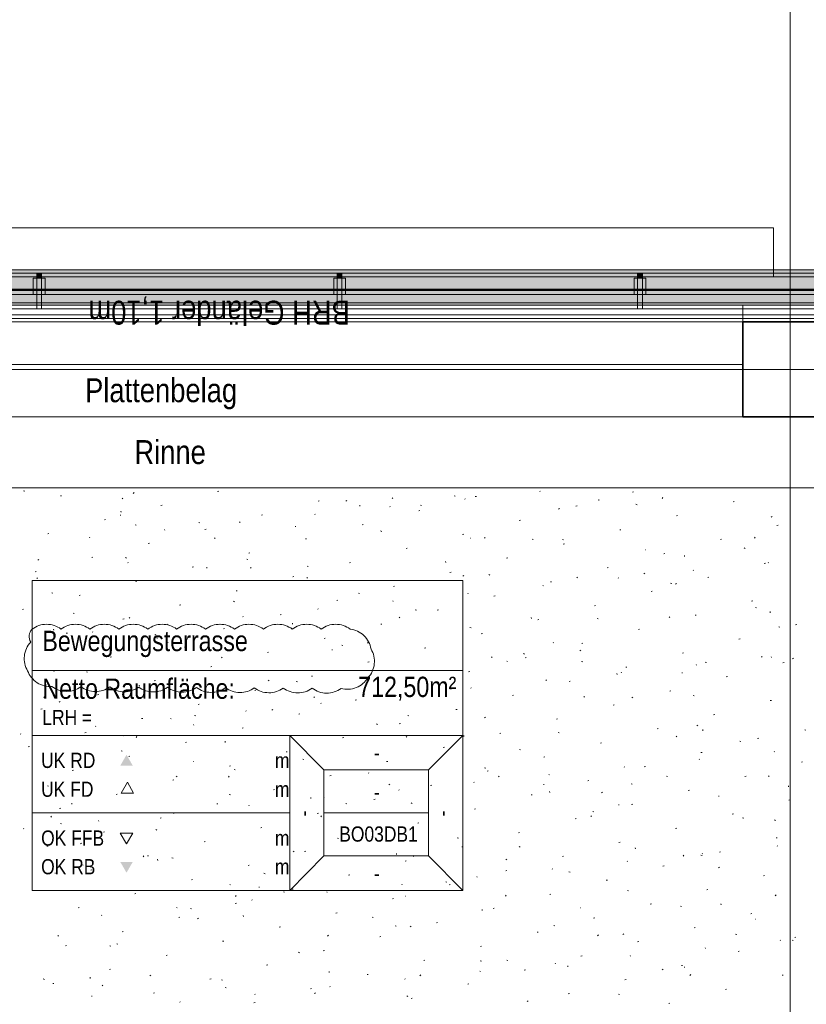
# Model space of a CAD drawing. Extents: x -743 to 300, y 62 to 1112.
# Tile 109 of 179: x -522 to -455, y 946 to 1029. Entities that reach past the tile are written whole.
import ezdxf
from ezdxf.lldxf.tags import DXFTag

# ---------------------------------------------------------------- set-up
doc = ezdxf.new("R2010")
doc.units = 0
doc.layers.get('0').update_dxf_attribs({"lineweight": 13})
for name, color, linetype, lineweight, true_color in [('30 -33 Aussenwände- 3 Aussenstützen', 7, 'Continuous', 50, 0x0000dd), ('30 -33 Aussenwände- 7 Fassade_ Elemente', 7, 'Continuous', 9, 0x00aacc), ('30 -34 Innenwände- 6 Elemente', 7, 'Continuous', 9, 0xff6633), ('30 -35 Decken- 1 Konstruktion-Träger- Stahlbeton', 7, 'Continuous', 13, 0x33aa00), ('30 -36 Dächer- 3 Dachbeläge', 7, 'Continuous', 15, 0x9999ff), ('30 -36 Dächer- 4 Dachbekleidungen', 7, 'Continuous', 9, 0xccccff), ('60- 61 allgemeine Ausstattung- 4 Terrassen', 9, 'Continuous', 9, 0x808080), ('70 -72 Beschriftung- 1 Beschriftung allgemein', 7, 'Continuous', 9, 0xff6633), ('70 -75 Raumstempel- 1 Raumstempel-A06CPV7IL0', 1, 'Continuous', 50, 0xff0000), ('70 -77 Revision- 2 Wolken', 7, 'Continuous', 18, 0x944cff)]:
    doc.layers.add(name, color=color, linetype=linetype, lineweight=lineweight, true_color=true_color)
doc.layers.add('40 -41 Abwasser_Wasser_Gas- 2 Wasser-1', color=7, linetype='Continuous', lineweight=15)
doc.layers.add('70 -71 Achsen- 1 Gebäudeachsen', color=7, linetype='STRICHPUNKT2-A06CPV7LL0', lineweight=18)
doc.styles.get("Standard").update_dxf_attribs({"font": 'ARIALN.TTF'})
tags = doc.linetypes.add('grob-A06CPV7GL0', pattern=[14, 3, -8, 3]).pattern_tags.tags
tags[8:9] = [DXFTag(74, 4), DXFTag(75, 0), DXFTag(340, '0'), DXFTag(46, 0.0), DXFTag(50, 0.0), DXFTag(44, 0.0), DXFTag(45, 0.0)]
tags[6:7] = [DXFTag(74, 4), DXFTag(75, 0), DXFTag(340, '0'), DXFTag(46, 0.0), DXFTag(50, 0.0), DXFTag(44, 0.0), DXFTag(45, 0.0)]
tags[4:5] = [DXFTag(74, 4), DXFTag(75, 0), DXFTag(340, '0'), DXFTag(46, 0.0), DXFTag(50, 0.0), DXFTag(44, 0.0), DXFTag(45, 0.0)]
tags = doc.linetypes.add('STRICHPUNKT2-A06CPV7LL0', pattern=[12.7, 6.35, -3.175, 0, -3.175]).pattern_tags.tags
tags[10:11] = [DXFTag(74, 4), DXFTag(75, 0), DXFTag(340, '0'), DXFTag(46, 0.0), DXFTag(50, 0.0), DXFTag(44, 0.0), DXFTag(45, 0.0)]
tags[8:9] = [DXFTag(74, 4), DXFTag(75, 0), DXFTag(340, '0'), DXFTag(46, 0.0), DXFTag(50, 0.0), DXFTag(44, 0.0), DXFTag(45, 0.0)]
tags[6:7] = [DXFTag(74, 4), DXFTag(75, 0), DXFTag(340, '0'), DXFTag(46, 0.0), DXFTag(50, 0.0), DXFTag(44, 0.0), DXFTag(45, 0.0)]
tags[4:5] = [DXFTag(74, 4), DXFTag(75, 0), DXFTag(340, '0'), DXFTag(46, 0.0), DXFTag(50, 0.0), DXFTag(44, 0.0), DXFTag(45, 0.0)]

# ---------------------------------------------------------------- blocks, each defined once
blk = doc.blocks.new('Referenz-A06CPV7ML0')
at = {"layer": '30 -33 Aussenwände- 3 Aussenstützen', "color": 0, "linetype": 'Continuous', "lineweight": 35, "ltscale": 0.35}
for p, q in [((-452.852, 1003.912), (-460.852, 1003.912)), ((-460.852, 1003.912), (-460.852, 995.912)), ((-460.852, 995.912), (-452.852, 995.912))]:
    blk.add_line(p, q, dxfattribs=at)
at = {"layer": '30 -33 Aussenwände- 3 Aussenstützen', "color": 0, "lineweight": 9}
for p, q in [((-456.852, 1000.912), (-456.852, 998.912)), ((-457.852, 999.912), (-455.852, 999.912))]:
    blk.add_line(p, q, dxfattribs=at)
at = {"layer": '30 -33 Aussenwände- 7 Fassade_ Elemente', "color": 0, "linetype": 'Continuous', "ltscale": 0.13}
for p, q in [((-458.252, 1011.852), (-607.452, 1011.852)), ((-607.452, 1011.852), (-458.252, 1011.852)), ((-458.252, 1007.712), (-458.252, 1011.852)), ((-458.252, 1011.852), (-458.252, 1008.312)), ((-458.252, 1008.312), (-607.452, 1008.312)), ((-601.052, 1007.712), (76.456, 1007.712)), ((-600.472, 1007.712), (-458.252, 1007.712))]:
    blk.add_line(p, q, dxfattribs=at)
at = {"layer": '30 -34 Innenwände- 6 Elemente', "color": 0, "linetype": 'Continuous', "ltscale": 0.13}
for p, q in [((76.456, 1007.712), (-601.052, 1007.712)), ((-601.052, 1005.512), (76.456, 1005.512)), ((76.456, 1004.512), (-601.052, 1004.512)), ((-601.052, 1003.912), (76.456, 1003.912))]:
    blk.add_line(p, q, dxfattribs=at)
at = {"layer": '30 -35 Decken- 1 Konstruktion-Träger- Stahlbeton', "color": 0, "linetype": 'grob-A06CPV7GL0', "lineweight": -2, "ltscale": 0.13}
for p, q in [((-604.852, 1003.912), (-460.852, 1003.912)), ((-604.852, 1000.312), (-460.852, 1000.312))]:
    blk.add_line(p, q, dxfattribs=at)
at = {"layer": '30 -35 Decken- 1 Konstruktion-Träger- Stahlbeton', "color": 0, "lineweight": 35}
blk.add_line((-460.852, 1003.912), (-460.852, 1000.312), dxfattribs=at)
at = {"layer": '30 -36 Dächer- 3 Dachbeläge', "color": 0, "linetype": 'Continuous', "ltscale": 0.15}
for p, q in [((76.456, 1008.312), (-600.452, 1008.312)), ((-600.452, 1005.312), (76.456, 1005.312))]:
    blk.add_line(p, q, dxfattribs=at)
at = {"layer": '30 -36 Dächer- 3 Dachbeläge', "color": 0, "lineweight": 9}
for p, q in [((-520.385, 1007.612), (-520.385, 1008.012)), ((-519.985, 1007.612), (-520.385, 1007.612)), ((-519.985, 1008.012), (-519.985, 1007.612)), ((-495.052, 1007.612), (-495.052, 1008.012)), ((-494.652, 1007.612), (-495.052, 1007.612)), ((-494.652, 1008.012), (-494.652, 1007.612)), ((-469.719, 1007.612), (-469.719, 1008.012)), ((-469.319, 1007.612), (-469.719, 1007.612)), ((-469.319, 1008.012), (-469.319, 1007.612))]:
    blk.add_line(p, q, dxfattribs=at)
at = {"layer": '30 -36 Dächer- 3 Dachbeläge', "color": 0, "lineweight": 0}
for points in [[(-600.452, 1005.312), (-600.452, 1008.312), (76.456, 1006.984)], [(76.456, 1006.984), (-600.452, 1008.312), (76.456, 1008.312)], [(-520.385, 1007.612), (-519.985, 1007.612), (-520.385, 1008.012)], [(-520.385, 1008.012), (-519.985, 1007.612), (-519.985, 1008.012)], [(-495.052, 1007.612), (-494.652, 1007.612), (-495.052, 1008.012)], [(-495.052, 1008.012), (-494.652, 1007.612), (-494.652, 1008.012)], [(-469.719, 1007.612), (-469.319, 1007.612), (-469.719, 1008.012)], [(-469.719, 1008.012), (-469.319, 1007.612), (-469.319, 1008.012)], [(-600.452, 1005.312), (76.456, 1006.984), (76.456, 1005.312)]]:
    blk.add_solid(points, dxfattribs=at)
at = {"layer": '30 -36 Dächer- 4 Dachbekleidungen', "color": 0, "linetype": 'Continuous', "ltscale": 0.13}
for p, q in [((76.456, 1008.012), (-600.452, 1008.012)), ((-520.685, 1006.212), (-520.685, 1007.612)), ((-520.685, 1007.612), (-520.385, 1007.612)), ((-519.985, 1007.612), (-520.385, 1007.612)), ((-520.385, 1007.612), (-520.385, 1006.212)), ((-519.985, 1006.212), (-519.985, 1007.612)), ((-519.685, 1007.612), (-519.985, 1007.612)), ((-519.685, 1006.212), (-519.685, 1007.612)), ((-495.352, 1006.212), (-495.352, 1007.612)), ((-495.352, 1007.612), (-495.052, 1007.612)), ((-494.652, 1007.612), (-495.052, 1007.612)), ((-495.052, 1007.612), (-495.052, 1006.212)), ((-494.652, 1006.212), (-494.652, 1007.612)), ((-494.352, 1007.612), (-494.652, 1007.612)), ((-494.352, 1006.212), (-494.352, 1007.612)), ((-470.019, 1006.212), (-470.019, 1007.612)), ((-470.019, 1007.612), (-469.719, 1007.612)), ((-469.319, 1007.612), (-469.719, 1007.612)), ((-469.719, 1007.612), (-469.719, 1006.212)), ((-469.319, 1006.212), (-469.319, 1007.612)), ((-469.019, 1007.612), (-469.319, 1007.612)), ((-469.019, 1006.212), (-469.019, 1007.612)), ((-600.452, 1006.212), (76.456, 1006.212)), ((-520.385, 1005.012), (-520.385, 1006.212)), ((-519.985, 1006.212), (-519.985, 1005.012)), ((-495.052, 1005.012), (-495.052, 1006.212)), ((-494.652, 1006.212), (-494.652, 1005.012)), ((-469.719, 1005.012), (-469.719, 1006.212)), ((-469.319, 1006.212), (-469.319, 1005.012)), ((76.456, 1005.012), (-600.452, 1005.012)), ((-519.985, 1005.012), (-520.385, 1005.012)), ((-494.652, 1005.012), (-495.052, 1005.012)), ((-469.319, 1005.012), (-469.719, 1005.012)), ((-600.452, 1004.212), (76.456, 1004.212))]:
    blk.add_line(p, q, dxfattribs=at)
at = {"layer": '40 -41 Abwasser_Wasser_Gas- 2 Wasser-1', "color": 0, "linetype": 'Continuous', "lineweight": 9, "ltscale": 0.13}
for p, q in [((-596.912, 995.912), (76.456, 995.912)), ((76.456, 989.912), (-596.912, 989.912))]:
    blk.add_line(p, q, dxfattribs=at)
at = {"layer": '60- 61 allgemeine Ausstattung- 4 Terrassen', "color": 0, "linetype": 'grob-A06CPV7GL0', "lineweight": 50, "ltscale": 0.5}
blk.add_line((-601.052, 1006.612), (76.456, 1006.612), dxfattribs=at)
at = {"layer": '60- 61 allgemeine Ausstattung- 4 Terrassen', "color": 0}
for p, q in [((-460.852, 1005.312), (-601.052, 1005.312)), ((-460.852, 995.912), (-460.852, 1005.312)), ((-596.912, 995.912), (-460.852, 995.912)), ((-521.507, 989.666), (-521.413, 989.637)), ((-518.401, 989.233), (-518.305, 989.257)), ((-513.126, 989.052), (-513.198, 988.985)), ((-512.17, 989.514), (-512.251, 989.457)), ((-505.144, 989.613), (-505.049, 989.636)), ((-490.355, 989.076), (-490.427, 989.009)), ((-485.188, 989.256), (-485.096, 989.219)), ((-484.257, 988.957), (-484.29, 988.994)), ((-483.407, 989.18), (-483.312, 989.204)), ((-477.926, 989.607), (-477.959, 989.643)), ((-472.993, 988.854), (-473.002, 988.942)), ((-470.151, 989.559), (-470.056, 989.583)), ((-467.584, 989.1), (-467.656, 989.033)), ((-509.92, 988.422), (-509.824, 988.446)), ((-496.663, 988.801), (-496.568, 988.825)), ((-494.238, 988.846), (-494.319, 988.789)), ((-493.137, 988.363), (-493.146, 988.451)), ((-490.588, 988.308), (-490.621, 988.344)), ((-488.028, 988.466), (-487.934, 988.438)), ((-476.307, 988.177), (-476.387, 988.121)), ((-474.926, 988.369), (-474.831, 988.393)), ((-469.858, 988.538), (-469.767, 988.501)), ((-461.67, 988.748), (-461.575, 988.772)), ((-513.352, 987.628), (-513.308, 987.625)), ((-513.281, 987.873), (-513.291, 987.961)), ((-501.438, 987.611), (-501.343, 987.634)), ((-496.92, 987.659), (-496.953, 987.695)), ((-488.182, 987.99), (-488.087, 988.014)), ((-466.445, 987.557), (-466.35, 987.581)), ((-458.375, 987.509), (-458.455, 987.453)), ((-514.695, 987.231), (-514.599, 987.255)), ((-512.094, 986.788), (-512, 986.76)), ((-506.721, 987.005), (-506.63, 986.969)), ((-506.214, 986.42), (-506.118, 986.444)), ((-503.251, 987.009), (-503.284, 987.046)), ((-498.588, 986.654), (-498.544, 986.651)), ((-492.957, 986.799), (-492.862, 986.823)), ((-479.701, 987.178), (-479.606, 987.202)), ((-457.964, 986.746), (-457.869, 986.77)), ((-519.47, 986.041), (-519.374, 986.065)), ((-515.913, 985.71), (-515.946, 985.747)), ((-509.582, 986.36), (-509.615, 986.396)), ((-505.34, 985.708), (-505.412, 985.641)), ((-497.732, 985.609), (-497.637, 985.632)), ((-491.391, 986.287), (-491.3, 986.25)), ((-484.476, 985.988), (-484.381, 986.012)), ((-483.825, 985.68), (-483.78, 985.677)), ((-482.569, 985.732), (-482.641, 985.665)), ((-471.22, 986.367), (-471.125, 986.391)), ((-459.797, 985.756), (-459.869, 985.689)), ((-510.989, 985.229), (-510.893, 985.253)), ((-489.251, 984.797), (-489.156, 984.821)), ((-478.616, 985.589), (-478.521, 985.56)), ((-476.062, 985.569), (-475.971, 985.532)), ((-475.995, 985.176), (-475.9, 985.2)), ((-462.739, 985.555), (-462.644, 985.579)), ((-460.732, 984.85), (-460.641, 984.814)), ((-515.764, 984.039), (-515.668, 984.063)), ((-512.925, 984.037), (-512.833, 984)), ((-502.508, 984.418), (-502.412, 984.442)), ((-480.77, 983.986), (-480.675, 984.01)), ((-469.061, 984.706), (-469.017, 984.703)), ((-467.514, 984.365), (-467.419, 984.389)), ((-465.764, 984.123), (-465.773, 984.211)), ((-520.233, 983.869), (-520.313, 983.812)), ((-512.706, 983.638), (-512.69, 983.597)), ((-507.283, 983.227), (-507.187, 983.251)), ((-506.052, 983.142), (-506.061, 983.23)), ((-502.682, 983.911), (-502.588, 983.882)), ((-502.301, 983.2), (-502.381, 983.144)), ((-497.595, 983.318), (-497.504, 983.281)), ((-494.026, 983.607), (-493.931, 983.63)), ((-485.908, 983.632), (-485.917, 983.721)), ((-472.289, 983.174), (-472.194, 983.198)), ((-459.033, 983.553), (-458.938, 983.577)), ((-458.678, 983.591), (-458.711, 983.627)), ((-520.539, 982.848), (-520.443, 982.872)), ((-520.325, 982.339), (-520.397, 982.272)), ((-498.802, 982.416), (-498.706, 982.44)), ((-497.553, 982.364), (-497.625, 982.297)), ((-485.545, 982.795), (-485.45, 982.819)), ((-484.369, 982.532), (-484.45, 982.475)), ((-482.266, 982.6), (-482.174, 982.563)), ((-474.782, 982.388), (-474.854, 982.321)), ((-471.34, 982.292), (-471.373, 982.329)), ((-469.203, 982.711), (-469.109, 982.682)), ((-465.009, 982.942), (-465.042, 982.978)), ((-463.808, 982.363), (-463.713, 982.387)), ((-512.058, 982.037), (-511.962, 982.061)), ((-490.32, 981.605), (-490.225, 981.628)), ((-477.671, 981.643), (-477.704, 981.679)), ((-477.064, 981.984), (-476.969, 982.008)), ((-466.936, 981.882), (-466.845, 981.845)), ((-466.437, 981.864), (-466.518, 981.807)), ((-519.128, 981.068), (-519.037, 981.031)), ((-516.833, 980.846), (-516.737, 980.87)), ((-503.577, 981.226), (-503.481, 981.249)), ((-493.27, 981.033), (-493.175, 981.004)), ((-484.002, 980.993), (-484.035, 981.03)), ((-481.839, 980.793), (-481.744, 980.817)), ((-468.583, 981.172), (-468.488, 981.196)), ((-508.352, 980.035), (-508.256, 980.059)), ((-503.799, 980.35), (-503.708, 980.313)), ((-495.096, 980.414), (-495, 980.438)), ((-490.334, 980.344), (-490.367, 980.381)), ((-473.358, 979.982), (-473.263, 980.006)), ((-460.102, 980.361), (-460.007, 980.385)), ((-459.791, 979.833), (-459.697, 979.805)), ((-521.608, 979.656), (-521.512, 979.68)), ((-517.336, 979.355), (-517.242, 979.326)), ((-512.538, 978.995), (-512.61, 978.928)), ((-502.996, 979.045), (-503.029, 979.082)), ((-499.871, 979.224), (-499.775, 979.247)), ((-496.665, 979.695), (-496.698, 979.731)), ((-489.767, 979.019), (-489.839, 978.952)), ((-488.469, 979.631), (-488.378, 979.594)), ((-486.614, 979.603), (-486.519, 979.626)), ((-478.679, 978.902), (-478.688, 978.99)), ((-466.996, 979.044), (-467.068, 978.977)), ((-464.877, 979.17), (-464.782, 979.194)), ((-458.535, 979.392), (-458.544, 979.48)), ((-513.127, 978.844), (-513.031, 978.868)), ((-509.327, 978.396), (-509.36, 978.433)), ((-498.823, 978.411), (-498.832, 978.499)), ((-491.39, 978.412), (-491.294, 978.436)), ((-483.857, 978.155), (-483.763, 978.126)), ((-478.133, 978.791), (-478.038, 978.815)), ((-473.14, 978.913), (-473.049, 978.876)), ((-457.81, 978.195), (-457.719, 978.158)), ((-456.396, 978.359), (-456.301, 978.383)), ((-518.967, 977.921), (-518.976, 978.009)), ((-517.902, 977.654), (-517.806, 977.678)), ((-515.658, 977.747), (-515.691, 977.783)), ((-510.363, 977.555), (-510.444, 977.498)), ((-510.003, 977.381), (-509.911, 977.344)), ((-504.646, 978.033), (-504.55, 978.057)), ((-482.908, 977.601), (-482.813, 977.624)), ((-469.652, 977.98), (-469.557, 978.004)), ((-510.268, 977.238), (-510.224, 977.235)), ((-509.421, 976.842), (-509.325, 976.866)), ((-507.924, 976.477), (-507.829, 976.448)), ((-496.165, 977.222), (-496.069, 977.245)), ((-494.673, 976.662), (-494.582, 976.626)), ((-492.432, 976.886), (-492.512, 976.83)), ((-476.838, 976.891), (-476.822, 976.85)), ((-474.427, 976.789), (-474.332, 976.813)), ((-461.171, 977.168), (-461.076, 977.192)), ((-514.196, 975.652), (-514.1, 975.676)), ((-504.752, 975.651), (-504.824, 975.584)), ((-500.94, 976.031), (-500.844, 976.055)), ((-495.504, 976.264), (-495.46, 976.261)), ((-487.684, 976.41), (-487.588, 976.434)), ((-481.98, 975.675), (-482.052, 975.608)), ((-479.344, 975.944), (-479.252, 975.907)), ((-474.5, 976.218), (-474.58, 976.162)), ((-465.946, 975.978), (-465.851, 976.002)), ((-459.209, 975.699), (-459.281, 975.632)), ((-458.423, 975.627), (-458.456, 975.664)), ((-505.715, 974.84), (-505.619, 974.864)), ((-492.459, 975.22), (-492.363, 975.243)), ((-480.74, 975.29), (-480.696, 975.287)), ((-479.202, 975.599), (-479.107, 975.622)), ((-474.445, 975.278), (-474.351, 975.249)), ((-470.721, 974.787), (-470.626, 974.811)), ((-464.754, 974.978), (-464.787, 975.014)), ((-464.014, 975.226), (-463.923, 975.189)), ((-457.465, 975.166), (-457.37, 975.19)), ((-456.568, 975.55), (-456.649, 975.493)), ((-518.971, 974.461), (-518.875, 974.485)), ((-516.206, 974.412), (-516.115, 974.375)), ((-497.234, 974.029), (-497.138, 974.053)), ((-483.978, 974.408), (-483.882, 974.432)), ((-471.45, 974.171), (-471.459, 974.259)), ((-471.085, 974.328), (-471.118, 974.365)), ((-465.977, 974.316), (-465.932, 974.313)), ((-462.24, 973.976), (-462.145, 974)), ((-511.738, 973.19), (-511.747, 973.278)), ((-510.49, 973.65), (-510.394, 973.674)), ((-500.877, 973.694), (-500.786, 973.657)), ((-498.511, 973.6), (-498.417, 973.571)), ((-491.594, 973.68), (-491.603, 973.769)), ((-488.753, 973.218), (-488.657, 973.241)), ((-477.417, 973.679), (-477.449, 973.716)), ((-475.496, 973.597), (-475.401, 973.62)), ((-515.265, 972.459), (-515.169, 972.483)), ((-502.009, 972.838), (-501.913, 972.862)), ((-490.079, 972.38), (-490.112, 972.417)), ((-485.547, 972.975), (-485.456, 972.939)), ((-483.748, 973.03), (-483.781, 973.066)), ((-480.272, 972.406), (-480.176, 972.43)), ((-474.194, 972.331), (-474.266, 972.264)), ((-467.015, 972.785), (-466.92, 972.809)), ((-465.032, 972.4), (-464.938, 972.371)), ((-519.737, 972.283), (-519.809, 972.216)), ((-518.426, 971.909), (-518.506, 971.853)), ((-506.784, 971.648), (-506.688, 971.672)), ((-496.965, 972.307), (-497.037, 972.24)), ((-496.41, 971.731), (-496.443, 971.768)), ((-493.528, 972.027), (-493.432, 972.051)), ((-471.79, 971.595), (-471.695, 971.618)), ((-470.218, 972.257), (-470.126, 972.22)), ((-458.534, 971.974), (-458.439, 971.998)), ((-520.04, 971.269), (-519.945, 971.293)), ((-507.081, 970.725), (-506.989, 970.688)), ((-502.741, 971.082), (-502.774, 971.118)), ((-500.494, 971.241), (-500.575, 971.185)), ((-498.303, 970.836), (-498.207, 970.86)), ((-489.099, 970.722), (-489.005, 970.693)), ((-485.047, 971.216), (-484.951, 971.239)), ((-463.309, 970.783), (-463.214, 970.807)), ((-511.559, 970.457), (-511.463, 970.481)), ((-509.072, 970.432), (-509.105, 970.469)), ((-507.176, 969.95), (-507.159, 969.909)), ((-491.751, 970.007), (-491.66, 969.97)), ((-489.822, 970.025), (-489.726, 970.049)), ((-482.562, 970.573), (-482.643, 970.516)), ((-476.566, 970.404), (-476.47, 970.428)), ((-464.631, 969.904), (-464.711, 969.848)), ((-521.735, 969.134), (-521.768, 969.17)), ((-516.334, 969.267), (-516.239, 969.291)), ((-515.404, 969.783), (-515.436, 969.82)), ((-513.165, 969.044), (-513.071, 969.015)), ((-503.078, 969.646), (-502.982, 969.67)), ((-484.365, 968.95), (-484.374, 969.038)), ((-481.341, 969.214), (-481.245, 969.237)), ((-476.421, 969.288), (-476.33, 969.251)), ((-468.084, 969.593), (-467.989, 969.616)), ((-464.221, 969.44), (-464.23, 969.528)), ((-455.62, 969.522), (-455.526, 969.493)), ((-511.95, 968.938), (-512.022, 968.871)), ((-507.853, 968.455), (-507.757, 968.479)), ((-504.509, 968.459), (-504.518, 968.547)), ((-494.597, 968.834), (-494.501, 968.858)), ((-489.179, 968.963), (-489.251, 968.896)), ((-472.86, 968.402), (-472.764, 968.426)), ((-466.407, 968.987), (-466.479, 968.92)), ((-461.092, 968.57), (-461.001, 968.533)), ((-459.603, 968.781), (-459.508, 968.805)), ((-521.109, 968.076), (-521.014, 968.1)), ((-513.284, 967.756), (-513.193, 967.719)), ((-499.372, 967.644), (-499.276, 967.668)), ((-486.116, 968.023), (-486.02, 968.047)), ((-479.686, 967.844), (-479.592, 967.815)), ((-464.378, 967.591), (-464.283, 967.614)), ((-458.168, 967.663), (-458.201, 967.7)), ((-512.628, 967.265), (-512.533, 967.289)), ((-507.183, 966.849), (-507.139, 966.846)), ((-497.955, 967.038), (-497.864, 967.001)), ((-490.891, 966.832), (-490.795, 966.856)), ((-477.635, 967.212), (-477.539, 967.235)), ((-464.499, 967.014), (-464.532, 967.051)), ((-455.897, 966.779), (-455.802, 966.803)), ((-517.403, 966.074), (-517.308, 966.098)), ((-504.147, 966.453), (-504.051, 966.477)), ((-503.753, 966.166), (-503.659, 966.137)), ((-492.42, 965.875), (-492.375, 965.872)), ((-482.625, 966.32), (-482.534, 966.283)), ((-482.41, 966.021), (-482.314, 966.045)), ((-477.162, 965.715), (-477.195, 965.752)), ((-470.831, 966.365), (-470.864, 966.401)), ((-469.154, 966.4), (-469.058, 966.424)), ((-508.922, 965.263), (-508.827, 965.287)), ((-508.557, 965.596), (-508.637, 965.539)), ((-504.164, 965.594), (-504.236, 965.527)), ((-495.666, 965.642), (-495.57, 965.666)), ((-490.625, 964.927), (-490.706, 964.871)), ((-487.185, 964.83), (-487.089, 964.854)), ((-483.493, 965.066), (-483.526, 965.102)), ((-481.392, 965.618), (-481.464, 965.551)), ((-477.656, 964.901), (-477.612, 964.898)), ((-473.929, 965.21), (-473.833, 965.233)), ((-470.274, 964.967), (-470.18, 964.938)), ((-467.296, 965.601), (-467.204, 965.564)), ((-460.672, 965.589), (-460.577, 965.612)), ((-458.621, 965.643), (-458.693, 965.576)), ((-519.488, 964.787), (-519.397, 964.751)), ((-513.697, 964.072), (-513.602, 964.096)), ((-504.159, 964.069), (-504.067, 964.032)), ((-500.441, 964.451), (-500.345, 964.475)), ((-489.824, 964.417), (-489.857, 964.453)), ((-478.704, 964.019), (-478.608, 964.043)), ((-477.136, 964.219), (-477.145, 964.307)), ((-472.693, 964.259), (-472.774, 964.203)), ((-465.448, 964.398), (-465.352, 964.422)), ((-456.992, 964.709), (-457.001, 964.797)), ((-517.424, 963.238), (-517.433, 963.326)), ((-505.216, 963.261), (-505.121, 963.285)), ((-497.28, 963.728), (-497.289, 963.816)), ((-496.155, 963.767), (-496.188, 963.804)), ((-494.34, 963.289), (-494.246, 963.26)), ((-491.96, 963.64), (-491.864, 963.664)), ((-488.829, 963.351), (-488.738, 963.314)), ((-471.308, 963.203), (-471.291, 963.161)), ((-470.223, 963.208), (-470.127, 963.231)), ((-462.892, 963.927), (-462.848, 963.924)), ((-456.966, 963.587), (-456.871, 963.61)), ((-518.472, 962.882), (-518.377, 962.905)), ((-508.818, 962.469), (-508.851, 962.505)), ((-502.486, 963.118), (-502.519, 963.154)), ((-496.735, 962.449), (-496.639, 962.473)), ((-483.479, 962.828), (-483.383, 962.852)), ((-473.499, 962.632), (-473.408, 962.596)), ((-461.742, 962.396), (-461.646, 962.42)), ((-519.148, 962.226), (-519.22, 962.159)), ((-518.407, 961.61), (-518.313, 961.582)), ((-515.149, 961.819), (-515.182, 961.856)), ((-509.991, 962.07), (-509.896, 962.094)), ((-496.377, 962.25), (-496.449, 962.183)), ((-488.254, 961.638), (-488.158, 961.662)), ((-474.998, 962.017), (-474.902, 962.041)), ((-473.606, 962.274), (-473.678, 962.207)), ((-460.861, 962.089), (-460.767, 962.06)), ((-458.17, 961.914), (-458.079, 961.877)), ((-521.48, 961.17), (-521.513, 961.206)), ((-514.766, 960.88), (-514.671, 960.903)), ((-510.362, 961.1), (-510.271, 961.063)), ((-501.51, 961.259), (-501.415, 961.283)), ((-479.773, 960.826), (-479.677, 960.85)), ((-466.517, 961.206), (-466.421, 961.229)), ((-516.619, 959.95), (-516.7, 959.894)), ((-506.285, 960.068), (-506.19, 960.092)), ((-495.033, 960.382), (-494.941, 960.345)), ((-493.029, 960.447), (-492.933, 960.471)), ((-484.928, 960.411), (-484.834, 960.382)), ((-471.292, 960.015), (-471.196, 960.039)), ((-458.036, 960.394), (-457.94, 960.418)), ((-519.541, 959.689), (-519.446, 959.713)), ((-498.687, 959.282), (-498.768, 959.225)), ((-497.804, 959.257), (-497.709, 959.281)), ((-490.051, 958.998), (-490.06, 959.086)), ((-484.548, 959.636), (-484.452, 959.66)), ((-479.703, 959.664), (-479.612, 959.627)), ((-469.907, 959.488), (-469.916, 959.576)), ((-464.245, 959.05), (-464.278, 959.087)), ((-462.811, 959.204), (-462.715, 959.227)), ((-457.914, 959.7), (-457.946, 959.736)), ((-511.362, 958.882), (-511.434, 958.815)), ((-511.06, 958.878), (-510.965, 958.901)), ((-510.195, 958.507), (-510.204, 958.595)), ((-508.994, 958.733), (-508.9, 958.704)), ((-489.323, 958.445), (-489.227, 958.469)), ((-488.591, 958.906), (-488.663, 958.839)), ((-480.756, 958.614), (-480.836, 958.557)), ((-476.067, 958.824), (-475.971, 958.848)), ((-470.576, 958.401), (-470.609, 958.437)), ((-465.819, 958.93), (-465.891, 958.863)), ((-464.374, 958.945), (-464.282, 958.909)), ((-518.863, 957.433), (-518.819, 957.43)), ((-516.566, 958.132), (-516.475, 958.095)), ((-515.835, 957.687), (-515.74, 957.711)), ((-502.579, 958.066), (-502.484, 958.09)), ((-501.236, 957.413), (-501.145, 957.376)), ((-480.842, 957.634), (-480.746, 957.658)), ((-476.907, 957.751), (-476.94, 957.788)), ((-475.515, 957.533), (-475.421, 957.504)), ((-467.586, 958.013), (-467.49, 958.037)), ((-462.824, 957.945), (-462.905, 957.889)), ((-507.354, 956.876), (-507.259, 956.899)), ((-494.098, 957.255), (-494.003, 957.279)), ((-485.907, 956.695), (-485.816, 956.658)), ((-483.238, 957.102), (-483.271, 957.139)), ((-472.361, 956.822), (-472.265, 956.846)), ((-459.105, 957.202), (-459.009, 957.225)), ((-504.099, 956.459), (-504.055, 956.456)), ((-501.645, 956.261), (-501.628, 956.22)), ((-499.582, 955.855), (-499.488, 955.826)), ((-498.873, 956.064), (-498.778, 956.088)), ((-495.901, 955.803), (-495.933, 955.84)), ((-489.569, 956.453), (-489.602, 956.489)), ((-485.617, 956.443), (-485.521, 956.467)), ((-470.577, 955.977), (-470.486, 955.94)), ((-463.88, 956.011), (-463.784, 956.035)), ((-512.129, 955.685), (-512.034, 955.709)), ((-503.648, 954.874), (-503.553, 954.897)), ((-503.575, 955.538), (-503.647, 955.47)), ((-502.232, 955.154), (-502.265, 955.191)), ((-490.392, 955.253), (-490.297, 955.277)), ((-489.335, 955.485), (-489.291, 955.482)), ((-480.804, 955.562), (-480.876, 955.495)), ((-477.136, 955.632), (-477.04, 955.656)), ((-458.033, 955.586), (-458.105, 955.519)), ((-516.904, 954.494), (-516.809, 954.518)), ((-508.563, 954.505), (-508.596, 954.541)), ((-507.44, 954.444), (-507.349, 954.408)), ((-495.167, 954.062), (-495.072, 954.086)), ((-482.822, 954.267), (-482.831, 954.355)), ((-481.911, 954.441), (-481.815, 954.465)), ((-474.571, 954.511), (-474.527, 954.508)), ((-468.655, 954.82), (-468.559, 954.844)), ((-466.103, 954.655), (-466.009, 954.627)), ((-462.678, 954.757), (-462.687, 954.845)), ((-514.894, 953.855), (-514.927, 953.892)), ((-508.423, 953.683), (-508.328, 953.707)), ((-506.75, 953.636), (-506.831, 953.58)), ((-502.966, 953.776), (-502.975, 953.864)), ((-492.111, 953.726), (-492.019, 953.689)), ((-486.686, 953.251), (-486.591, 953.275)), ((-473.43, 953.63), (-473.334, 953.654)), ((-460.174, 954.009), (-460.078, 954.033)), ((-459.808, 953.537), (-459.763, 953.534)), ((-513.198, 952.492), (-513.103, 952.516)), ((-499.942, 952.872), (-499.847, 952.895)), ((-490.169, 952.977), (-490.075, 952.949)), ((-488.818, 952.968), (-488.899, 952.912)), ((-478.205, 952.439), (-478.109, 952.463)), ((-476.781, 953.008), (-476.69, 952.971)), ((-464.949, 952.818), (-464.853, 952.842)), ((-518.56, 952.169), (-518.632, 952.102)), ((-504.717, 951.681), (-504.622, 951.705)), ((-495.789, 952.193), (-495.861, 952.126)), ((-491.461, 952.06), (-491.366, 952.084)), ((-473.018, 952.217), (-473.09, 952.15)), ((-470.886, 952.3), (-470.967, 952.243)), ((-469.724, 951.628), (-469.628, 951.652)), ((-461.451, 952.29), (-461.36, 952.253)), ((-457.659, 951.736), (-457.692, 951.772)), ((-456.69, 951.778), (-456.596, 951.749)), ((-456.468, 952.007), (-456.372, 952.031)), ((-517.973, 951.302), (-517.878, 951.326)), ((-514.236, 951.299), (-514.142, 951.271)), ((-513.644, 951.476), (-513.553, 951.439)), ((-498.314, 950.757), (-498.223, 950.721)), ((-496.236, 950.87), (-496.141, 950.893)), ((-482.98, 951.249), (-482.885, 951.273)), ((-463.99, 951.086), (-464.023, 951.123)), ((-461.243, 950.816), (-461.147, 950.84)), ((-509.492, 950.491), (-509.397, 950.514)), ((-487.755, 950.058), (-487.66, 950.082)), ((-482.985, 950.039), (-482.894, 950.002)), ((-480.757, 950.1), (-480.663, 950.071)), ((-474.499, 950.437), (-474.403, 950.461)), ((-470.321, 950.437), (-470.354, 950.474)), ((-514.267, 949.3), (-514.172, 949.324)), ((-501.011, 949.679), (-500.916, 949.703)), ((-495.737, 949.045), (-495.746, 949.134)), ((-482.983, 949.138), (-483.016, 949.175)), ((-479.274, 949.247), (-479.179, 949.271)), ((-476.652, 949.788), (-476.685, 949.824)), ((-475.592, 949.536), (-475.602, 949.624)), ((-467.655, 949.321), (-467.564, 949.284)), ((-466.018, 949.626), (-465.922, 949.65)), ((-465.777, 949.514), (-465.76, 949.473)), ((-519.848, 948.507), (-519.756, 948.47)), ((-515.881, 948.555), (-515.89, 948.643)), ((-510.774, 948.825), (-510.846, 948.758)), ((-505.786, 948.489), (-505.691, 948.512)), ((-504.823, 948.422), (-504.729, 948.393)), ((-492.53, 948.868), (-492.435, 948.891)), ((-489.315, 948.489), (-489.348, 948.526)), ((-488.002, 948.849), (-488.074, 948.782)), ((-470.793, 948.435), (-470.697, 948.459)), ((-465.231, 948.873), (-465.303, 948.806)), ((-457.537, 948.814), (-457.441, 948.838)), ((-519.042, 948.109), (-518.947, 948.133)), ((-514.812, 947.991), (-514.893, 947.935)), ((-504.518, 947.789), (-504.427, 947.752)), ((-497.305, 947.677), (-497.21, 947.701)), ((-495.646, 947.84), (-495.679, 947.876)), ((-484.049, 948.056), (-483.954, 948.08)), ((-462.312, 947.624), (-462.216, 947.648)), ((-515.778, 947.043), (-515.734, 947.04)), ((-510.561, 947.298), (-510.466, 947.322)), ((-508.308, 946.541), (-508.341, 946.578)), ((-501.977, 947.19), (-502.01, 947.227)), ((-496.881, 947.323), (-496.961, 947.266)), ((-489.189, 947.07), (-489.097, 947.033)), ((-488.824, 946.866), (-488.729, 946.889)), ((-478.949, 946.654), (-479.03, 946.598)), ((-475.568, 947.245), (-475.473, 947.269)), ((-471.345, 947.222), (-471.25, 947.193)), ((-502.08, 946.487), (-501.985, 946.51)), ((-467.087, 946.433), (-466.991, 946.457))]:
    blk.add_line(p, q, dxfattribs=at)
at = {"layer": '70 -71 Achsen- 1 Gebäudeachsen', "color": 0, "linetype": 'STRICHPUNKT2-A06CPV7LL0', "ltscale": 0.18}
for p, q in [((-456.852, 1084.852), (-456.852, 85.412)), ((-682.489, 999.912), (76.456, 999.912))]:
    blk.add_line(p, q, dxfattribs=at)
at = {"layer": '70 -75 Raumstempel- 1 Raumstempel-A06CPV7IL0', "color": 0, "lineweight": 9}
for p, q in [((-520.791, 982.116), (-520.791, 955.977)), ((-484.467, 982.116), (-520.791, 982.116)), ((-484.467, 955.977), (-484.467, 982.116)), ((-484.467, 974.521), (-520.791, 974.521)), ((-520.791, 969.047), (-499.062, 969.047)), ((-496.179, 966.149), (-499.062, 969.047)), ((-484.467, 969.047), (-499.062, 969.047)), ((-499.062, 969.047), (-499.062, 955.977)), ((-487.35, 966.149), (-484.467, 969.047)), ((-496.179, 958.874), (-496.179, 966.149)), ((-496.179, 966.149), (-487.35, 966.149)), ((-487.35, 958.874), (-487.35, 966.149)), ((-512.754, 965.086), (-513.277, 964.18)), ((-512.23, 964.18), (-512.754, 965.086)), ((-513.277, 964.18), (-512.23, 964.18)), ((-520.791, 962.512), (-499.062, 962.512)), ((-487.35, 962.512), (-496.179, 962.512)), ((-512.825, 959.907), (-513.348, 960.813)), ((-513.348, 960.813), (-512.302, 960.813)), ((-512.302, 960.813), (-512.825, 959.907)), ((-496.179, 958.874), (-499.062, 955.977)), ((-496.179, 958.874), (-487.35, 958.874)), ((-487.35, 958.874), (-484.467, 955.977)), ((-484.467, 955.977), (-520.791, 955.977))]:
    blk.add_line(p, q, dxfattribs=at)
at = {"layer": '70 -75 Raumstempel- 1 Raumstempel-A06CPV7IL0', "color": 0, "lineweight": 0}
for points in [[(-512.302, 966.501), (-512.825, 967.408), (-513.348, 966.501)], [(-512.302, 958.371), (-512.825, 957.465), (-513.348, 958.371)]]:
    blk.add_solid(points, dxfattribs=at)
at = {"layer": '70 -77 Revision- 2 Wolken', "color": 0, "linetype": 'Continuous', "ltscale": 0.18}
for centre, major_axis in [((-519.572, 976.382), (0, 2.032)), ((-519.572, 976.382), (1.219, 1.626)), ((-517.133, 976.382), (0, 2.032)), ((-517.133, 976.382), (1.219, 1.626)), ((-514.695, 976.382), (0, 2.032)), ((-514.695, 976.382), (1.219, 1.626)), ((-512.256, 976.382), (0, 2.032)), ((-512.256, 976.382), (1.219, 1.626)), ((-509.818, 976.382), (0, 2.032)), ((-509.818, 976.382), (1.219, 1.626)), ((-507.38, 976.382), (0, 2.032)), ((-507.38, 976.382), (1.219, 1.626)), ((-504.941, 976.382), (0, 2.032)), ((-504.941, 976.382), (1.219, 1.626)), ((-502.503, 976.382), (0, 2.032)), ((-502.503, 976.382), (1.219, 1.626)), ((-500.064, 976.382), (0, 2.032)), ((-500.064, 976.382), (1.219, 1.626)), ((-497.626, 976.382), (0, 2.032)), ((-497.626, 976.382), (1.219, 1.626)), ((-495.188, 976.382), (0, 2.032)), ((-495.188, 976.382), (1.219, 1.626)), ((-520.12, 977.383), (-0.912, 0.097)), ((-520.12, 977.383), (-0.671, 0.624)), ((-494.204, 975.989), (1.399, 1.474)), ((-494.204, 975.989), (2.003, 0.339)), ((-519.419, 975.53), (-1.488, 1.384)), ((-519.419, 975.53), (-2.021, 0.215)), ((-493.948, 975.292), (2.02, -0.219)), ((-493.948, 975.292), (1.484, -1.388)), ((-519.26, 975.196), (-1.905, -0.707)), ((-519.26, 975.196), (-1.099, -1.709)), ((-517.884, 974.787), (-1.23, -1.617)), ((-517.884, 974.787), (-0.014, -2.032)), ((-515.446, 974.771), (-1.23, -1.617)), ((-494.195, 974.967), (0.748, -1.889)), ((-515.446, 974.771), (-0.014, -2.032)), ((-513.007, 974.755), (-1.23, -1.617)), ((-513.007, 974.755), (-0.014, -2.032)), ((-510.569, 974.738), (-1.23, -1.617)), ((-510.569, 974.738), (-0.014, -2.032)), ((-508.131, 974.722), (-1.23, -1.617)), ((-508.131, 974.722), (-0.014, -2.032)), ((-505.692, 974.706), (-1.23, -1.617)), ((-505.692, 974.706), (-0.014, -2.032)), ((-503.254, 974.69), (-1.23, -1.617)), ((-503.254, 974.69), (-0.014, -2.032)), ((-500.816, 974.673), (-1.23, -1.617)), ((-500.816, 974.673), (-0.014, -2.032)), ((-498.377, 974.657), (-1.23, -1.617)), ((-498.377, 974.657), (-0.014, -2.032)), ((-495.939, 974.641), (-1.23, -1.617)), ((-495.939, 974.641), (-0.014, -2.032)), ((-494.195, 974.967), (-0.535, -1.96))]:
    blk.add_ellipse(centre, major_axis=major_axis, ratio=1, start_param=0, end_param=0.643501, dxfattribs=at)
at = {"layer": '70 -72 Beschriftung- 1 Beschriftung allgemein', "color": 0, "linetype": 'Continuous', "ltscale": 0.13, "insert": (-493.99, 1003.686), "char_height": 2.01377, "attachment_point": 1, "rotation": 180}
blk.add_mtext('{\\fArial Narrow;BRH Geländer 1,10m}', dxfattribs=at)
at = {"layer": '70 -72 Beschriftung- 1 Beschriftung allgemein', "color": 0, "linetype": 'Continuous', "ltscale": 0.13, "char_height": 2.01377, "attachment_point": 1}
for s, insert in [('{\\fArial Narrow;Plattenbelag}', (-516.321, 999.158)), ('{\\fArial Narrow;Rinne}', (-512.162, 993.942))]:
    blk.add_mtext(s, dxfattribs=dict(at, insert=insert))
at = {"layer": '70 -75 Raumstempel- 1 Raumstempel-A06CPV7IL0', "color": 0, "linetype": 'Continuous', "ltscale": 0.5, "attachment_point": 1}
for s, insert, char_height, rotation in [('{\\fArial Narrow;Bewegungsterrasse}', (-519.924, 977.866), 1.71171, 0), ('{\\fArial Narrow;Netto Raumfläche:}', (-519.924, 973.842), 1.71171, 0), ('{\\fArial Narrow;712,50m²}', (-493.289, 973.992), 1.71171, 0), ('{\\fArial Narrow;LRH}', (-519.924, 971.196), 1.28378, 0), ('{\\fArial Narrow;=}', (-516.601, 971.196), 1.28378, 0), ('{\\fArial Narrow;UK RD}', (-520.026, 967.581), 1.28378, 0), ('{\\fArial Narrow;-}', (-491.963, 968.214), 1.28378, 0), ('{\\fArial Narrow;m}', (-500.306, 967.571), 1.28378, 0), ('{\\fArial Narrow;UK FD}', (-520.026, 965.148), 1.28378, 0), ('{\\fArial Narrow;m}', (-500.306, 965.137), 1.28378, 0), ('{\\fArial Narrow;-}', (-491.963, 964.905), 1.28378, 0), ('{\\fArial Narrow;-}', (-496.981, 962.71), 1.28378, 270), ('{\\fArial Narrow;-}', (-485.269, 962.71), 1.28378, 270), ('{\\fArial Narrow;OK FFB}', (-520.026, 961.028), 1.28378, 0), ('{\\fArial Narrow;m}', (-500.306, 961.028), 1.28378, 0), ('{\\fArial Narrow;BO03DB1}', (-494.883, 961.368), 1.28378, 0), ('{\\fArial Narrow;OK RB}', (-520.026, 958.614), 1.28378, 0), ('{\\fArial Narrow;m}', (-500.306, 958.614), 1.28378, 0), ('{\\fArial Narrow;-}', (-491.963, 958.045), 1.28378, 0)]:
    blk.add_mtext(s, dxfattribs=dict(at, insert=insert, char_height=char_height, rotation=rotation))

msp = doc.modelspace()

# ---------------------------------------------------------------- block references
at = {"color": 8, "lineweight": 13, "ltscale": 0.13, "true_color": 0x808080}
msp.add_blockref('Referenz-A06CPV7ML0', (0, 0), dxfattribs=at)

doc.saveas('drawing.dxf')
